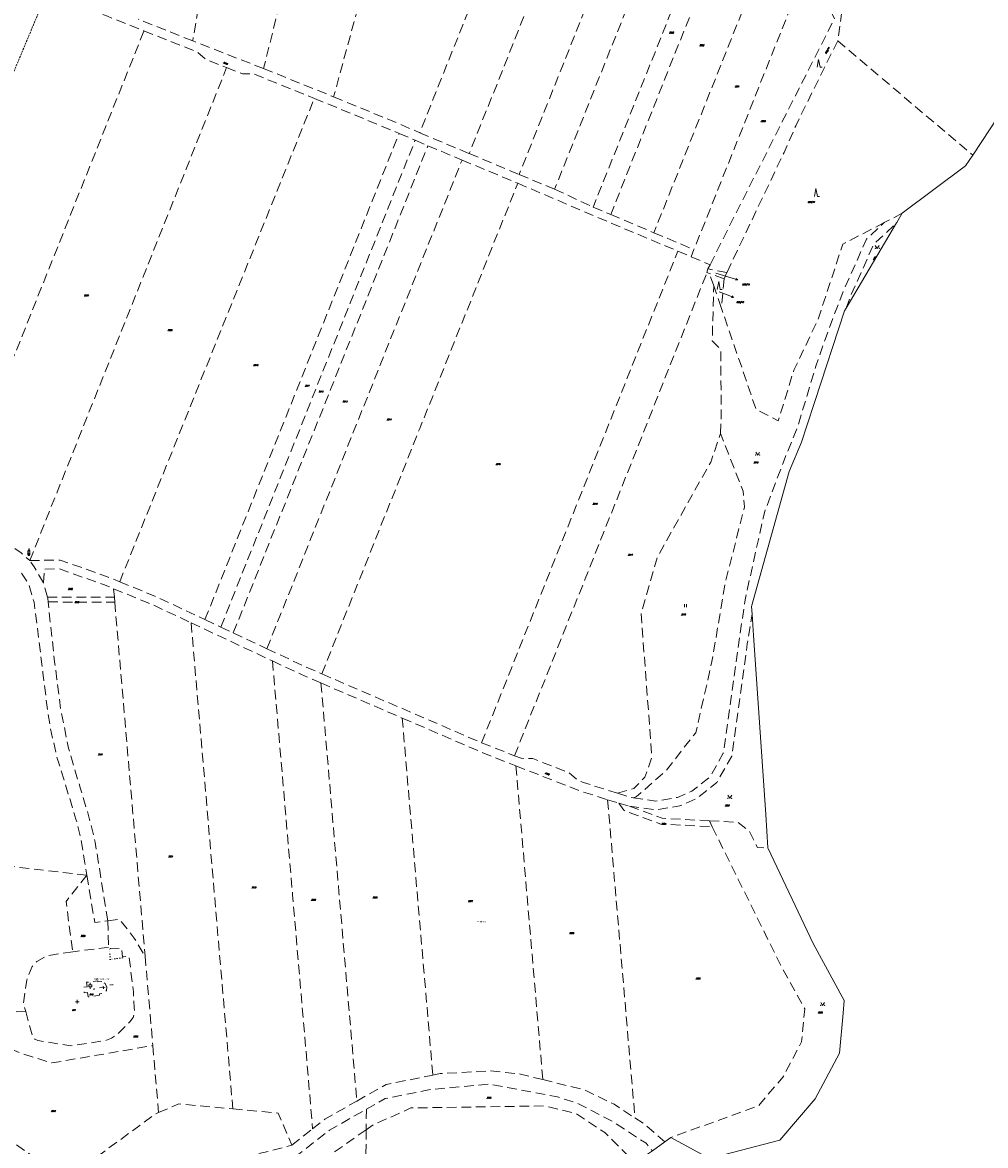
# Model space of a CAD drawing. Header units: metres. Extents: x -626722 to -621116, y -1178216 to -1174550.
# Tile 66 of 86: x -622922 to -622424, y -1177268 to -1176688. Entities that reach past the tile are written whole.
import ezdxf
from ezdxf.enums import TextEntityAlignment as Align

# ---------------------------------------------------------------- set-up
doc = ezdxf.new("R2010")
doc.units = ezdxf.units.M
doc.header["$MEASUREMENT"] = 0
doc.linetypes.add('DASHEDX2', pattern=[1.5, 1, -0.5])
doc.linetypes.add('DOT', pattern=[0.25, 0, -0.25])
doc.layers.add('8_kat_KN_Elektřina', color=172, linetype='DASHEDX2')
doc.layers.add('8_kat_KN_Pomístní_názvy', color=210, linetype='Continuous')
for name, color, linetype, lineweight in [('8_kat_KN_Hranice katastrů', 200, 'FENCELINE1', 25), ('8_kat_KN_Hranice parcel', 200, 'DASHEDX2', 25), ('8_kat_KN_PČ popisy', 210, 'Continuous', 0), ('8_kat_KN_Slučkové čáry', 200, 'DOT', 25), ('8_kat_KN_Značky budov', 7, 'Continuous', 0), ('8_kat_KN_Značky kultur', 7, 'Continuous', 0), ('8_kat_KN_Čísla parcel', 200, 'Continuous', 25)]:
    doc.layers.add(name, color=color, linetype=linetype, lineweight=lineweight)
doc.styles.add('Style-cs_Working', font='cs_Working.shx')
doc.styles.add('Style-ITALICS', font='ITALICS.shx')
doc.linetypes.add('FENCELINE1', pattern='A,0.25,-0.1,[133,ltypeshp.shx,S=0.1,R=0,X=-0.1,Y=0],-0.1,1', length=1.45)

# ---------------------------------------------------------------- blocks, each defined once
blk = doc.blocks.new('4.02')
at = {"layer": '8_kat_KN_Značky budov', "color": 7, "linetype": 'Continuous', "lineweight": 13}
blk.add_circle((-0.01, 0), 0.175, dxfattribs=at)
blk = doc.blocks.new('1029_18')
at = {"layer": '8_kat_KN_PČ popisy', "color": 6, "linetype": 'Continuous', "lineweight": 0}
for p, q in [((0, 0), (2.78, -1.12)), ((2.78, -1.12), (1.67, -1.21)), ((2.78, -1.12), (2.04, -0.29))]:
    blk.add_line(p, q, dxfattribs=at)
blk = doc.blocks.new('1029_19')
at = {"layer": '8_kat_KN_PČ popisy', "color": 6, "linetype": 'Continuous', "lineweight": 0}
for p, q in [((0, 0), (2.87, -0.88)), ((2.87, -0.88), (1.77, -1.06)), ((2.87, -0.88), (2.06, -0.11))]:
    blk.add_line(p, q, dxfattribs=at)
blk = doc.blocks.new('3.08')
at = {"layer": '8_kat_KN_Značky kultur', "color": 7, "linetype": 'Continuous', "lineweight": 13}
for p, q in [((0, 4), (-0.75, 0)), ((0.75, 0), (0, 4)), ((0.75, 0), (1.75, 0))]:
    blk.add_line(p, q, dxfattribs=at)
blk = doc.blocks.new('3.15')
at = {"layer": '8_kat_KN_Značky kultur', "color": 7, "linetype": 'Continuous', "lineweight": 13}
for p, q in [((1, 1), (-1, 1)), ((0, 0), (0, 2))]:
    blk.add_line(p, q, dxfattribs=at)
blk = doc.blocks.new('3.14')
at = {"layer": '8_kat_KN_Značky kultur', "color": 7, "linetype": 'Continuous', "lineweight": 13, "flags": 128}
blk.add_lwpolyline([(-1, 1.5), (0, 0), (1, 1.5)], dxfattribs=at)
at = {"layer": '8_kat_KN_Značky kultur', "color": 7, "linetype": 'Continuous', "lineweight": 13}
for centre in [(-1, 0), (1, 0)]:
    blk.add_circle(centre, 0.1, dxfattribs=at)
blk = doc.blocks.new('3.06')
at = {"layer": '8_kat_KN_Značky kultur', "color": 7, "linetype": 'Continuous', "lineweight": 13}
for p, q in [((-0.51, 0), (-0.51, 1.5)), ((0.49, 0), (0.49, 1.5))]:
    blk.add_line(p, q, dxfattribs=at)
blk = doc.blocks.new('3.18')
at = {"layer": '8_kat_KN_Značky kultur', "color": 7, "linetype": 'Continuous', "lineweight": 13}
for p, q in [((-0.75, 2), (0.75, 2)), ((-0.75, 1), (-0.75, 2)), ((-0.75, 1), (0.75, 1)), ((0, 2), (0, 3)), ((0, 0), (0, 1)), ((0.75, 1), (0.75, 2))]:
    blk.add_line(p, q, dxfattribs=at)
blk = doc.blocks.new('4.09_1')
at = {"layer": '8_kat_KN_Značky budov', "color": 7, "linetype": 'Continuous', "lineweight": 13}
for p, q in [((2.97, 0.42), (0, 0)), ((1.88, 1.02), (2.08, -0.47))]:
    blk.add_line(p, q, dxfattribs=at)
blk = doc.blocks.new('4.11')
at = {"layer": '8_kat_KN_Značky budov', "lineweight": 13}
for p, q in [((-0.5, 2), (0.5, 2)), ((-0.5, 0), (-0.5, 2)), ((0, 2), (0, 3)), ((0.5, 0), (0.5, 2))]:
    blk.add_line(p, q, dxfattribs=at)
for radius in [0.5, 0.0303]:
    blk.add_circle((0, 0), radius, dxfattribs=at)

msp = doc.modelspace()

# ---------------------------------------------------------------- linework, layer by layer
at = {"layer": '8_kat_KN_Elektřina', "lineweight": 13}
msp.add_line((-622910.63, -1176674.59), (-622951.24, -1176771.85), dxfattribs=at)
at = {"layer": '8_kat_KN_Hranice katastrů', "lineweight": 13, "flags": 128}
msp.add_lwpolyline([(-625852.04, -1174626.53), (-626040.35, -1174699.9), (-626044.84, -1174701.65), (-626079.82, -1174732.74), (-626087.17, -1174724.59), (-626094.59, -1174716.36), (-626108.29, -1174725.86), (-626139.6, -1174663), (-626142.76, -1174651.47), (-626147.58, -1174633.84), (-626177.49, -1174657.65), (-626189.84, -1174646.23), (-626197.97, -1174638.7), (-626204.07, -1174633.06), (-626210.75, -1174626.88), (-626221.49, -1174616.94), (-626226.53, -1174612.28), (-626235.01, -1174604.43), (-626243.82, -1174596.28), (-626253.16, -1174587.64), (-626262.1, -1174579.36), (-626263.17, -1174578.37), (-626268.76, -1174573.2), (-626272.87, -1174569.4), (-626280.35, -1174562.48), (-626284.23, -1174558.89), (-626366.4, -1174553.29), (-626375.76, -1174552.65), (-626384.06, -1174552.09), (-626393.5, -1174551.44), (-626402.5, -1174550.83), (-626410.43, -1174550.29), (-626456.76, -1174672.2), (-626471.93, -1174695.74), (-626482.81, -1174713.06), (-626484.56, -1174715.84), (-626487.17, -1174720), (-626488.89, -1174723.62), (-626502.09, -1174751.47), (-626516.03, -1174780.89), (-626528.59, -1174807.4), (-626550.57, -1174812.23), (-626562.79, -1174814.91), (-626576.86, -1174818.14), (-626580.35, -1174818.94), (-626645.6, -1174953.22), (-626653.03, -1174970.15), (-626684.55, -1175037.86), (-626686, -1175040.97), (-626687.55, -1175044.3), (-626631.84, -1175118.59), (-626630.36, -1175120.56), (-626625.88, -1175124.38), (-626622.8, -1175127), (-626620, -1175129.38), (-626609.13, -1175138.65), (-626600.28, -1175161.93), (-626597.68, -1175186.91), (-626579.19, -1175203.5), (-626599.8, -1175222.22), (-626600.81, -1175225.76), (-626601.9, -1175229.61), (-626605.75, -1175243.12), (-626640.34, -1175364.6), (-626651.76, -1175404.73), (-626653.94, -1175412.37), (-626665.96, -1175418.01), (-626676.58, -1175422.98), (-626699.62, -1175445.56), (-626716.99, -1175471.64), (-626721.57, -1175478.51), (-626718.08, -1175490.63), (-626689.37, -1175590.24), (-626688.95, -1175591.71), (-626681.58, -1175617.3), (-626680.38, -1175637.27), (-626679.64, -1175649.67), (-626676.23, -1175706.44), (-626671.98, -1175777.17), (-626668.1, -1175841.75), (-626664.26, -1175877.5), (-626656.46, -1175949.97), (-626693.18, -1175993.2), (-626689.21, -1176029.64), (-626687.52, -1176031.68), (-626686.33, -1176033.12), (-626684.94, -1176034.8), (-626683.79, -1176036.18), (-626614, -1176120.42), (-626602.4, -1176130.73), (-626593.12, -1176137.86), (-626584.96, -1176144.14), (-626547.27, -1176144.38), (-626533.77, -1176144.46), (-626504.81, -1176143.65), (-626406.93, -1176152.31), (-626409.37, -1176159.67), (-626415.14, -1176177.06), (-626421.53, -1176196.31), (-626431.16, -1176225.32), (-626419.99, -1176232.13), (-626407.48, -1176241.56), (-626403.01, -1176244.94), (-626392.15, -1176253.13), (-626383.56, -1176259.6), (-626365.29, -1176273.38), (-626360.83, -1176275.9), (-626330.82, -1176292.85), (-626328.3, -1176294.69), (-626325.4, -1176296.82), (-626321.02, -1176300.02), (-626320.14, -1176301.38), (-626309.08, -1176318.54), (-626303.56, -1176327.1), (-626275.19, -1176343.14), (-626230.13, -1176368.62), (-626220.88, -1176362.84), (-626205.06, -1176368.5), (-626197.34, -1176371.41), (-626193.44, -1176372.88), (-626183.79, -1176376.53), (-626174.84, -1176382.62), (-626170.14, -1176387.02), (-626162.46, -1176394.2), (-626143.33, -1176415.21), (-626136.56, -1176422.64), (-626124.57, -1176443.84), (-626101.66, -1176469.79), (-626095.62, -1176476.63), (-626092.92, -1176473.71), (-626091.09, -1176475.08), (-626067.85, -1176492.43), (-626063.21, -1176495.9), (-626032.24, -1176523.03), (-626014.15, -1176529.78), (-626012.39, -1176529.73), (-625959.45, -1176528.25), (-625951.98, -1176531.09), (-625931.5, -1176538.9), (-625906.21, -1176553.11), (-625904.25, -1176554.21), (-625893.59, -1176557.55), (-625863.9, -1176576.76), (-625847.42, -1176579.14), (-625797.53, -1176586.33), (-625790.2, -1176587.39), (-625782.61, -1176588.48), (-625767.55, -1176590.66), (-625757.66, -1176592.09), (-625749.89, -1176593.21), (-625740.01, -1176594.64), (-625731.85, -1176595.81), (-625724.25, -1176596.91), (-625659.61, -1176606.23), (-625600.82, -1176614.71), (-625580.89, -1176617.58), (-625566.09, -1176619.72), (-625500.04, -1176629.25), (-625441.67, -1176637.67), (-625428.63, -1176639.55), (-625419.79, -1176635.78), (-625390.47, -1176623.27), (-625379.99, -1176631.32), (-625377.22, -1176633.45), (-625374.21, -1176639.52), (-625372.83, -1176641.65), (-625355.33, -1176677.54), (-625334.79, -1176715.1), (-625291.65, -1176758.17), (-625291.16, -1176758.66), (-625296.47, -1176769.25), (-625299.22, -1176774.94), (-625302.88, -1176782.5), (-625305.03, -1176793.68), (-625310.51, -1176822.23), (-625312.64, -1176833.29), (-625314.29, -1176841.87), (-625286.37, -1176852.42), (-625282.23, -1176853.99), (-625278.44, -1176855.42), (-625271.46, -1176858.07), (-625265.75, -1176860.23), (-625257.66, -1176863.28), (-625251.67, -1176865.54), (-625243.64, -1176868.58), (-625239.69, -1176870.07), (-625235.92, -1176871.5), (-625233, -1176872.61), (-625230.97, -1176873.37), (-625228.83, -1176874.18), (-625225.65, -1176875.39), (-625220.76, -1176877.24), (-625213.57, -1176879.95), (-625208.53, -1176881.86), (-625207.5, -1176882.25), (-625203.79, -1176882.99), (-625200.71, -1176883.61), (-625196.76, -1176884.4), (-625194.16, -1176884.91), (-625188.65, -1176886.01), (-625185.69, -1176886.6), (-625181.13, -1176887.52), (-625178.38, -1176888.07), (-625173.33, -1176889.07), (-625169.8, -1176889.78), (-625166.58, -1176890.42), (-625161.66, -1176891.41), (-625157.37, -1176892.26), (-625150.47, -1176893.64), (-625143.76, -1176894.98), (-625140.44, -1176895.65), (-625128.3, -1176894.51), (-625120.25, -1176893.76), (-625112.59, -1176893.04), (-625102.63, -1176892.11), (-625090.44, -1176890.97), (-625063.86, -1176897.07), (-625035.95, -1176903.47), (-625022.31, -1176906.6), (-625009.45, -1176909.55), (-624998.78, -1176912), (-624995.3, -1176912.8), (-625007.88, -1176967.15), (-625008.17, -1176968.39), (-625009.14, -1176972.57), (-624986.76, -1176980.28), (-624913.21, -1176997.19), (-624884.87, -1176999.81), (-624883.16, -1177024.84), (-624861.48, -1177028.76), (-624846.56, -1177030.78), (-624834.36, -1177032.44), (-624809.84, -1177029.18), (-624805.18, -1177026.79), (-624782.47, -1177015.11), (-624767.57, -1177010.58), (-624734.91, -1177007.55), (-624731.97, -1177006.52), (-624717.58, -1177001.48), (-624709.41, -1176998.62), (-624707.93, -1176998.1), (-624705.65, -1177001.63), (-624697.38, -1177014.35), (-624692.91, -1177021.23), (-624654.81, -1177110.04), (-624637.1, -1177114.08), (-624623.6, -1177117.16), (-624609.33, -1177120.42), (-624593.82, -1177123.95), (-624579.56, -1177127.21), (-624568.19, -1177129.8), (-624562.55, -1177131.09), (-624558.15, -1177132.09), (-624531.5, -1177138.17), (-624463.75, -1177155.33), (-624456.48, -1177157.17), (-624450.44, -1177158.7), (-624438.33, -1177161.77), (-624430.47, -1177163.76), (-624417.85, -1177166.96), (-624365.74, -1177180.16), (-624315.56, -1177192.88), (-624293.21, -1177198.54), (-624291.46, -1177198.98), (-624269.71, -1177204.49), (-624219.52, -1177217.21), (-624177.44, -1177227.71), (-624170.59, -1177229.04), (-624164.77, -1177230.17), (-624163.84, -1177230.35), (-624137.63, -1177236.06), (-624135.98, -1177236.43), (-624134.62, -1177236.74), (-624128.76, -1177238.06), (-624126.05, -1177238.67), (-624075.58, -1177277.81), (-624010.92, -1177327.96), (-623980.59, -1177351.48), (-623963.9, -1177364.42), (-623961.95, -1177365.93), (-623960.02, -1177367.43), (-623958.36, -1177368.72), (-623957.21, -1177370.73), (-623956.24, -1177372.43), (-623953.07, -1177377.97), (-623944.01, -1177379.83), (-623941.71, -1177380.3), (-623930.34, -1177382.63), (-623795.45, -1177410.26), (-623737.18, -1177422.2), (-623726.41, -1177424.41), (-623719.17, -1177425.89), (-623704.71, -1177428.85), (-623697.74, -1177430.28), (-623691.6, -1177431.54), (-623685.53, -1177432.78), (-623679.04, -1177434.11), (-623672.5, -1177435.45), (-623665.66, -1177436.85), (-623659.17, -1177438.18), (-623646.49, -1177440.78), (-623640.87, -1177441.93), (-623625.74, -1177445.03), (-623626.14, -1177447.49), (-623626.46, -1177449.46), (-623626.86, -1177451.92), (-623622.56, -1177452.81), (-623615.96, -1177454.18), (-623608.24, -1177455.78), (-623597.23, -1177458.06), (-623571.65, -1177463.35), (-623563.33, -1177465.08), (-623553.82, -1177467.05), (-623537.12, -1177470.5), (-623519.98, -1177474.05), (-623513.98, -1177475.3), (-623460.27, -1177486.42), (-623461.13, -1177491.34), (-623461.71, -1177494.67), (-623465.49, -1177516.45), (-623482.16, -1177612.45), (-623502.72, -1177730.81), (-623503.88, -1177737.5), (-623504.31, -1177740.18), (-623504.62, -1177742.13), (-623505.08, -1177745.05), (-623502.72, -1177745.5), (-623480.65, -1177750.11), (-623468.69, -1177752.61), (-623434.69, -1177759.71), (-623431.3, -1177760.42), (-623411.88, -1177764.48), (-623403.24, -1177766.28), (-623401.25, -1177766.7), (-623399.85, -1177766.95), (-623395.04, -1177767.79), (-623375.45, -1177771.24), (-623371.57, -1177787.88), (-623369.81, -1177795.42), (-623345.41, -1177899.96), (-623331.38, -1177960.09), (-623330.3, -1177964.72), (-623330.16, -1177965.32), (-623330.71, -1177967.86), (-623332.08, -1177974.23), (-623332.26, -1177975.07), (-623332.78, -1177977.46), (-623328.58, -1177978.24), (-623313.3, -1177981.08), (-623287.47, -1177990.63), (-623264.45, -1178002.83), (-623261.29, -1178004.34), (-623253.54, -1178008.05), (-623242.61, -1178013.28), (-623237.92, -1178015.52), (-623150.45, -1178060.72), (-623147.34, -1178062.33), (-623102, -1178085.75), (-622964.39, -1178156.68), (-622922.17, -1178178.6), (-622878.91, -1178194.83), (-622877.34, -1178195.42), (-622828.97, -1178211.5), (-622812.21, -1178214.98), (-622808.58, -1178215.73), (-622807.82, -1178215.61), (-622800.1, -1178214.37), (-622795.23, -1178213.6), (-622785.8, -1178212.09), (-622780.44, -1178209.44), (-622760.13, -1178199.4), (-622723.64, -1178181.35), (-622714.31, -1178176.74), (-622708.27, -1178172.83), (-622705.71, -1178171.18), (-622702.81, -1178169.3), (-622702.1, -1178168.84), (-622677.92, -1178156.68), (-622670.5, -1178153.51), (-622651.49, -1178145.38), (-622643.54, -1178141.98), (-622605.79, -1178132), (-622576.29, -1178124.2), (-622492.96, -1178103.84), (-622482.49, -1178101.28), (-622477.67, -1178100.1), (-622469.7, -1178098.15), (-622457.02, -1178095.06), (-622449.88, -1178093.31), (-622443.45, -1178091.74), (-622433.61, -1178089.33), (-622431.06, -1178088.71), (-622423.14, -1178086.72), (-622412.11, -1178083.94), (-622405.93, -1178082.38), (-622400.06, -1178080.91), (-622395.05, -1178079.64), (-622391.18, -1178078.67), (-622356.2, -1178069.86), (-622351.1, -1178068.58), (-622340.21, -1178065.84), (-622334.46, -1178064.39), (-622329.5, -1178063.14), (-622318.7, -1178060.42), (-622308.12, -1178057.76), (-622297.43, -1178055.06), (-622287.34, -1178052.52), (-622279.56, -1178050.56), (-622235.46, -1178039.46), (-622232.64, -1178038.76), (-622199.97, -1178030.63), (-622087.18, -1178002.56), (-622085.85, -1178002.23), (-622081.88, -1178001.34), (-622080.97, -1177998.22), (-622078.95, -1177991.33), (-622078.18, -1177988.69), (-622074.87, -1177975.28), (-622073.81, -1177970.98), (-622059.95, -1177914.89), (-622055.85, -1177875.6), (-622054.42, -1177858.33), (-622038.55, -1177798.48), (-622036.99, -1177789.81), (-622068.8, -1177779.38), (-622087.72, -1177773.17), (-622109.7, -1177760.45), (-622118.17, -1177755.55), (-622120.26, -1177752.94), (-622152.52, -1177712.6), (-622181.7, -1177693.4), (-622264.99, -1177665.15), (-622291.95, -1177659), (-622360.46, -1177643.93), (-622367.2, -1177642.45), (-622378.61, -1177636.84), (-622423.28, -1177605.81), (-622461.58, -1177568.64), (-622484.26, -1177552.66), (-622597.41, -1177527.71), (-622635.3, -1177509), (-622658.05, -1177502.91), (-622725.11, -1177494.82), (-622731.43, -1177491.33), (-622738.6, -1177487.37), (-622741.35, -1177485.85), (-622747.51, -1177487.23), (-622781.03, -1177494.72), (-622781.56, -1177493.2), (-622782.07, -1177491.71), (-622783.44, -1177487.73), (-622784.4, -1177484.95), (-622786.68, -1177477.63), (-622768.07, -1177471.87), (-622726.08, -1177458.86), (-622708.4, -1177453.39), (-622702.77, -1177451.64), (-622684.6, -1177446.02), (-622568.57, -1177410.08), (-622555.54, -1177406.23), (-622562.78, -1177372.51), (-622566.79, -1177361.45), (-622570.17, -1177352.12), (-622575.79, -1177336.61), (-622578.15, -1177330.14), (-622579.7, -1177325.87), (-622592.9, -1177289.64), (-622595.15, -1177283.48), (-622599.08, -1177272.69), (-622598.15, -1177272.02), (-622596.62, -1177270.91), (-622590.17, -1177266.25), (-622587.06, -1177264.01), (-622567.07, -1177274.84), (-622530.66, -1177265.46), (-622512.42, -1177244.02), (-622499.95, -1177220.44), (-622498.04, -1177199.81), (-622497.43, -1177193.25), (-622513.53, -1177163.74), (-622536.86, -1177114.27), (-622538.02, -1177097.04), (-622544.27, -1177004.46), (-622545.01, -1176993.53), (-622545.28, -1176989.54), (-622525.81, -1176919.76), (-622519.47, -1176904.57), (-622516.52, -1176895.56), (-622512.57, -1176883.51), (-622497.26, -1176836.75), (-622496.44, -1176835.36), (-622470.35, -1176791.24), (-622470.21, -1176791), (-622467.4, -1176786.25), (-622434.65, -1176761.78), (-622430.98, -1176756.2), (-622417.74, -1176736.1), (-622397.39, -1176663.53), (-622375.31, -1176618.82), (-622351.21, -1176606.81), (-622331.55, -1176584.66), (-622297.25, -1176515.77), (-622247.39, -1176461.84), (-622221.21, -1176441.78), (-622198.71, -1176431.48), (-622182.15, -1176419.39), (-622160.36, -1176419.51), (-622158.27, -1176422.4), (-622156.31, -1176425.09), (-622155.37, -1176426.4), (-622146.92, -1176438.05), (-622136.86, -1176442.9), (-622125.45, -1176444.04), (-622118.72, -1176444.71), (-622111.76, -1176445.4), (-622111.04, -1176445.47), (-622097.72, -1176446.8), (-622062.24, -1176442.63), (-622025.22, -1176458.05), (-622020.19, -1176461.21), (-622012.4, -1176466.11), (-622001.09, -1176475.06), (-621971.85, -1176491.46), (-621963.89, -1176495.93), (-621961.96, -1176497.01), (-621962.13, -1176493.44), (-621962.85, -1176477.76), (-621969.83, -1176473.02), (-621972.32, -1176471.33), (-621972.38, -1176471.28), (-621977.22, -1176468), (-621984.53, -1176463.03), (-621989.76, -1176459.47), (-622003.38, -1176443.22), (-622023.55, -1176435.19), (-622030.74, -1176432.32), (-622048.78, -1176426.57), (-622102.82, -1176409.35), (-622132.66, -1176383.61), (-622141.78, -1176379.09), (-622162.3, -1176368.94), (-622182.81, -1176358.78), (-622203.33, -1176348.62), (-622215.84, -1176342.43), (-622217.61, -1176341.55), (-622237.69, -1176347.6), (-622252.54, -1176347.82), (-622264.51, -1176347.99), (-622271.49, -1176348.1), (-622278.66, -1176348.2), (-622303.55, -1176348.57), (-622307.74, -1176348.24), (-622313.05, -1176347.82), (-622509.65, -1176332.31), (-622522.44, -1176331.3), (-622523.47, -1176328.33), (-622525.73, -1176321.86), (-622526.91, -1176318.45), (-622529.58, -1176310.79), (-622538.84, -1176284.24), (-622573.66, -1176272.8), (-622575.07, -1176272.35), (-622602.72, -1176263.46), (-622652.9, -1176250.88), (-622661.13, -1176248.81), (-622667.67, -1176247.17), (-622668.41, -1176247.08), (-622670.8, -1176246.78), (-622673.67, -1176246.42), (-622674.5, -1176246.32), (-622692.64, -1176244.07), (-622696.28, -1176243.62), (-622700.57, -1176243.09), (-622707.85, -1176242.18), (-622716.13, -1176241.16), (-622723.9, -1176240.2), (-622731.95, -1176239.2), (-622732.34, -1176239.15), (-622739.58, -1176238.25), (-622746.64, -1176237.37), (-622749.55, -1176237.01), (-622733.65, -1176154.44), (-622700.54, -1175982.48), (-622700.36, -1175981.54), (-622699.67, -1175977.97), (-622698.92, -1175974.04), (-622698.34, -1175971.01), (-622687.88, -1175916.7), (-622660.91, -1175766.94), (-622654.83, -1175733.2), (-622640.45, -1175684.53), (-622638.82, -1175679.04), (-622638.47, -1175677.86), (-622636.01, -1175669.51), (-622640.99, -1175669.14), (-622659.28, -1175667.79), (-622679.29, -1175649.45), (-622710.67, -1175613.63), (-622736.93, -1175603.53), (-622780.89, -1175586.63), (-622817.66, -1175573.34), (-622850.41, -1175560.14), (-622858.52, -1175556.87), (-622865.8, -1175554.67), (-622894.55, -1175546.01), (-622923.33, -1175540.13), (-622924.99, -1175540.08), (-622938.18, -1175539.71), (-622986.92, -1175538.35), (-622996.3, -1175545.8), (-623004.02, -1175547.35), (-623009.54, -1175543.61), (-623024.77, -1175537.84), (-623039.52, -1175532.26), (-623088.53, -1175522.77), (-623098.46, -1175520.85), (-623183.64, -1175504.36), (-623188.06, -1175503.5), (-623213.91, -1175498.5), (-623314.42, -1175479.04), (-623334.39, -1175475.17), (-623358.28, -1175470.55), (-623367.67, -1175468.73), (-623403.57, -1175461.78), (-623407.64, -1175460.99), (-623451.72, -1175452.45), (-623471.52, -1175448.62), (-623476.63, -1175447.63), (-623503.08, -1175442.51), (-623545.94, -1175434.21), (-623571.62, -1175429.24), (-623574.73, -1175428.64), (-623582.71, -1175427.09), (-623584.32, -1175426.78), (-623593.92, -1175424.92), (-623598.69, -1175424), (-623621.54, -1175416.62), (-623641.26, -1175410.25), (-623645.3, -1175407.72), (-623651.85, -1175403.62), (-623661.11, -1175401.57), (-623677.99, -1175395.49), (-623716.17, -1175381.75), (-623821.31, -1175343.9), (-623822.78, -1175343.37), (-623826.37, -1175352.23), (-623838.09, -1175381.12), (-623839.41, -1175384.36), (-623842.48, -1175391.94), (-623844.76, -1175397.56), (-623848.71, -1175395.95), (-623853.6, -1175393.95), (-623864.51, -1175389.49), (-623877.04, -1175384.37), (-623899.48, -1175375.2), (-623913.17, -1175369.61), (-623921.39, -1175366.25), (-623931.98, -1175361.92), (-623943.52, -1175357.2), (-623947.18, -1175355.71), (-623952.99, -1175353.34), (-623965.84, -1175349.08), (-623972.42, -1175346.9), (-623984.43, -1175342.92), (-623992.28, -1175340.32), (-624017.35, -1175332.01), (-624032.51, -1175326.98), (-624046.92, -1175322.21), (-624061.99, -1175317.21), (-624073.47, -1175313.41), (-624076.66, -1175312.35), (-624087.61, -1175308.71), (-624091.33, -1175307.48), (-624101.34, -1175304.17), (-624106.82, -1175302.35), (-624113.5, -1175301.17), (-624118.24, -1175300.33), (-624129.53, -1175298.33), (-624133.89, -1175297.56), (-624151.02, -1175294.53), (-624151.52, -1175294.44), (-624172.03, -1175290.81), (-624186.19, -1175288.3), (-624187.09, -1175288), (-624194.53, -1175285.47), (-624198.59, -1175284.09), (-624205.73, -1175281.67), (-624212.31, -1175279.43), (-624227.17, -1175274.38), (-624238.4, -1175270.57), (-624259.44, -1175263.43), (-624275.87, -1175257.85), (-624299.08, -1175249.97), (-624301.46, -1175249.16), (-624313.52, -1175245.81), (-624342.41, -1175237.79), (-624359.84, -1175232.95), (-624361.68, -1175232.44), (-624394.55, -1175223.32), (-624398.65, -1175222.18), (-624421.01, -1175215.97), (-624483.58, -1175191.07), (-624513.75, -1175179.07), (-624530.67, -1175171), (-624538.61, -1175167.21), (-624555.74, -1175162.8), (-624591.3, -1175152.22), (-624616.6, -1175146.76), (-624669.36, -1175122.42), (-624675.53, -1175119.79), (-624681, -1175117.47), (-624701.37, -1175108.8), (-624727.01, -1175103.3), (-624746.71, -1175099.08), (-624769.57, -1175100.35), (-624771.98, -1175100.01), (-624795.35, -1175096.73), (-624805.39, -1175095.32), (-624823.86, -1175088.76), (-624829.6, -1175083.81), (-624841.52, -1175073.52), (-624857.12, -1175057.81), (-624863.3, -1175051.59), (-624869.83, -1175045.01), (-624876.29, -1175040.67), (-624892.64, -1175029.67), (-624937.61, -1174997.86), (-624939.04, -1175000.11), (-624941.81, -1175004.46), (-624944.6, -1175008.85), (-624963.63, -1175006.96), (-625019.59, -1175001.41), (-625073.91, -1174996.02), (-625074.39, -1174997.67), (-625096.23, -1175073.28), (-625183.77, -1175056.93), (-625265.34, -1175036.6), (-625288.39, -1175030.85), (-625293.16, -1175029.66), (-625299.12, -1175028.18), (-625337.06, -1175018.72), (-625388.84, -1175005.82), (-625464.8, -1174986.89), (-625495.36, -1174979.27), (-625512.53, -1174974.99), (-625543.08, -1174967.38), (-625574.39, -1174959.57), (-625576.76, -1174958.98), (-625579.4, -1174958.32), (-625579.67, -1174958.25), (-625587.62, -1174953.77), (-625615.29, -1174938.17), (-625639.27, -1174924.66), (-625651.18, -1174917.94), (-625659.41, -1174913.3), (-625667.61, -1174908.68), (-625687.09, -1174897.7), (-625697.09, -1174892.07), (-625701.5, -1174889.58), (-625704.92, -1174885.17), (-625711.81, -1174876.29), (-625717.7, -1174868.69), (-625719.42, -1174866.48), (-625721.06, -1174864.36), (-625724.39, -1174860.06), (-625726.69, -1174857.09), (-625729.25, -1174853.8), (-625730.41, -1174852.3), (-625731.76, -1174848.68), (-625734.18, -1174842.18), (-625737.88, -1174832.26), (-625738.58, -1174830.37), (-625740.44, -1174825.37), (-625742.03, -1174821.11), (-625747.34, -1174806.85), (-625757.52, -1174779.52), (-625765.58, -1174757.89), (-625771.8, -1174741.18), (-625780.24, -1174729.34), (-625789.62, -1174716.2), (-625798.16, -1174704.22), (-625803.67, -1174696.5), (-625809.22, -1174688.71), (-625810.19, -1174687.35), (-625811.75, -1174685.5), (-625813.79, -1174683.1), (-625814.16, -1174682.55), (-625828.4, -1174661.5), (-625830.3, -1174658.68), (-625833.25, -1174654.32), (-625833.44, -1174654.04), (-625841.42, -1174642.24), (-625842.46, -1174640.7), (-625852.04, -1174626.53)], close=True, dxfattribs=at)
at = {"layer": '8_kat_KN_Hranice parcel', "lineweight": 13, "ltscale": 5}
for p, q in [((-622644.41, -1176563.18), (-622716.88, -1176744.65)), ((-622618.51, -1176573.21), (-622691.29, -1176755.44)), ((-622592.37, -1176583.2), (-622665.47, -1176766.21)), ((-622766.01, -1176583.93), (-622797.61, -1176711.47)), ((-622573.86, -1176590.25), (-622647.14, -1176773.84)), ((-622727.11, -1176600.33), (-622761.39, -1176726.11)), ((-622553.35, -1176598.14), (-622627.22, -1176783.1)), ((-622544.12, -1176601.53), (-622618.15, -1176786.91)), ((-622525.1, -1176619.25), (-622595.82, -1176796.31)), ((-622516.54, -1176658.38), (-622575.11, -1176805.02)), ((-622834.24, -1176697.2), (-622862.3, -1176685.98)), ((-622797.61, -1176711.47), (-622834.24, -1176697.2)), ((-622500.81, -1176697.18), (-622430.98, -1176756.2)), ((-622797.61, -1176711.47), (-622761.39, -1176726.11)), ((-622771.36, -1176726.89), (-622727.51, -1176744.98)), ((-622727.51, -1176744.98), (-622719.24, -1176748.53)), ((-622716.88, -1176744.65), (-622691.29, -1176755.44)), ((-622719.24, -1176748.53), (-622712.66, -1176751.36)), ((-622712.66, -1176751.36), (-622695, -1176758.77)), ((-622691.29, -1176755.44), (-622665.47, -1176766.21)), ((-622695, -1176758.77), (-622666.23, -1176770.77)), ((-622665.47, -1176766.21), (-622647.14, -1176773.84)), ((-622647.14, -1176773.84), (-622627.22, -1176783.1)), ((-622627.22, -1176783.1), (-622618.15, -1176786.91)), ((-622618.15, -1176786.91), (-622595.82, -1176796.31)), ((-622467.4, -1176786.25), (-622476.71, -1176791.09)), ((-622595.82, -1176796.31), (-622575.11, -1176805.02)), ((-622583.42, -1176805.86), (-622576.59, -1176808.74)), ((-622575.11, -1176805.02), (-622576.59, -1176808.74)), ((-622576.59, -1176808.74), (-622566.81, -1176812.85)), ((-622568.4, -1176816.95), (-622567.89, -1176814.99)), ((-622567.89, -1176814.99), (-622566.81, -1176812.85)), ((-622558.12, -1176816.97), (-622567.89, -1176814.99)), ((-622567.05, -1176817.45), (-622568.4, -1176816.95)), ((-622564.86, -1176823.83), (-622567.05, -1176817.45)), ((-622559.49, -1176820.25), (-622567.05, -1176817.45)), ((-622559.49, -1176820.25), (-622561.03, -1176835)), ((-622558.12, -1176816.97), (-622559.49, -1176820.25)), ((-622561.03, -1176835), (-622564.86, -1176823.83)), ((-622909.36, -1176984.71), (-622911.44, -1176977.37)), ((-622875.13, -1176980.33), (-622874.75, -1176984.74)), ((-622909.36, -1176984.71), (-622874.75, -1176984.74)), ((-622908.96, -1176987.21), (-622874.54, -1176987.24)), ((-622874.75, -1176984.74), (-622874.54, -1176987.24)), ((-622874.54, -1176987.24), (-622858.83, -1177170.31)), ((-622835.07, -1176997.95), (-622792.99, -1177017.69)), ((-622827.91, -1176996.34), (-622819.74, -1177000.17)), ((-622819.74, -1177000.17), (-622813.25, -1177003.22)), ((-622813.25, -1177003.22), (-622795.89, -1177011.36)), ((-622767.51, -1177024.35), (-622684.91, -1177059.99)), ((-622767.92, -1177029.08), (-622725.95, -1177047.19)), ((-622725.95, -1177047.19), (-622710.1, -1177231.77)), ((-622684.91, -1177059.99), (-622667.88, -1177066.66)), ((-622667.17, -1177071.91), (-622653.24, -1177234.12)), ((-622614.68, -1177086.09), (-622606.52, -1177088.51)), ((-622619.74, -1177089.42), (-622613.94, -1177091.26)), ((-622619.74, -1177089.42), (-622605.62, -1177253.92)), ((-622613.94, -1177091.26), (-622608.48, -1177092.78)), ((-622567.16, -1177100.31), (-622565.64, -1177103.39)), ((-622878.16, -1177151.99), (-622877.78, -1177165.86)), ((-622858.83, -1177170.31), (-622854.86, -1177216.52)), ((-622854.86, -1177216.52), (-622851.89, -1177251.16)), ((-622744.46, -1177249.38), (-622744.56, -1177260.03)), ((-622782.98, -1177267.94), (-622772.24, -1177259.45)), ((-622744.56, -1177260.03), (-622745.22, -1177332.88))]:
    msp.add_line(p, q, dxfattribs=at)
at = {"layer": '8_kat_KN_Hranice parcel', "lineweight": 13, "ltscale": 5, "flags": 128}
for points in [[(-622800.23, -1176495.75), (-622817.23, -1176596.48), (-622834.24, -1176697.2)], [(-622487.43, -1176555.77), (-622496.73, -1176559.5), (-622506.18, -1176569.63), (-622513.26, -1176586.32), (-622518.84, -1176610.16), (-622514.76, -1176650.29), (-622512.19, -1176658.44), (-622500.81, -1176677.51), (-622498.88, -1176683.27), (-622500.81, -1176697.18)], [(-622566.81, -1176812.85), (-622531.75, -1176743.42), (-622502.39, -1176685.54), (-622516.54, -1176658.38)], [(-622936.1, -1176660.61), (-622878.31, -1176684.42), (-622859.43, -1176691.97)], [(-622961.53, -1176947.59), (-622910.48, -1176819.78), (-622859.43, -1176691.97)], [(-622859.43, -1176691.97), (-622831.73, -1176703.03), (-622827.17, -1176706.93), (-622816.7, -1176710.98)], [(-622500.81, -1176697.18), (-622522.49, -1176741.08), (-622528.5, -1176754.79), (-622558.12, -1176816.97)], [(-622918.47, -1176965.79), (-622867.59, -1176838.39), (-622816.7, -1176710.98)], [(-622816.7, -1176710.98), (-622808.51, -1176714.14), (-622802.52, -1176714.37), (-622771.36, -1176726.89)], [(-622871.99, -1176976.76), (-622821.68, -1176851.83), (-622771.36, -1176726.89)], [(-622761.39, -1176726.11), (-622731.93, -1176738.19), (-622716.88, -1176744.65)], [(-622827.91, -1176996.34), (-622777.71, -1176870.66), (-622727.51, -1176744.98)], [(-622819.74, -1177000.17), (-622769.49, -1176874.35), (-622719.24, -1176748.53)], [(-622813.25, -1177003.22), (-622762.95, -1176877.29), (-622712.66, -1176751.36)], [(-622795.89, -1177011.36), (-622745.45, -1176885.07), (-622695, -1176758.77)], [(-622767.51, -1177024.35), (-622716.87, -1176897.56), (-622666.23, -1176770.77)], [(-622666.23, -1176770.77), (-622619.64, -1176790.63), (-622583.42, -1176805.86)], [(-622606.52, -1177088.51), (-622594.84, -1177090.12), (-622583.65, -1177088.25), (-622576.15, -1177085), (-622566.8, -1177077.58), (-622559.93, -1177065.41), (-622548.72, -1176986.04), (-622538.51, -1176940.35), (-622528, -1176912.6), (-622521.39, -1176896.2), (-622512.06, -1176865.23), (-622507.36, -1176851.45), (-622497.93, -1176826.61), (-622485.92, -1176799.64), (-622476.71, -1176791.09)], [(-622476.71, -1176791.09), (-622498.12, -1176802.22), (-622511.1, -1176841.52), (-622523.48, -1176867.43), (-622531.54, -1176893.58), (-622542.98, -1176887.71), (-622561.03, -1176835)], [(-622496.44, -1176835.36), (-622493.77, -1176828.33), (-622482.18, -1176802.31), (-622470.35, -1176791.24)], [(-622684.91, -1177059.99), (-622634.16, -1176932.93), (-622583.42, -1176805.86)], [(-622667.88, -1177066.66), (-622618.03, -1176941.85), (-622568.4, -1176816.95)], [(-622561.34, -1176900.18), (-622560.99, -1176888.29), (-622561.29, -1176856.55), (-622565.69, -1176852.26), (-622564.86, -1176823.83)], [(-622614.68, -1177086.09), (-622606.27, -1177083.69), (-622600.54, -1177077.8), (-622596.83, -1177067.37), (-622602.47, -1176993.14), (-622594, -1176963.91), (-622566.47, -1176914.87), (-622561.34, -1176900.18)], [(-622606.52, -1177088.51), (-622605.02, -1177088), (-622589.65, -1177074.51), (-622574.18, -1177054.77), (-622565.79, -1177017.98), (-622559.19, -1176978.43), (-622549.02, -1176938.05), (-622549.75, -1176929.85), (-622561.34, -1176900.18)], [(-622961.53, -1176947.59), (-622952.21, -1176950.57), (-622936.87, -1176954.5), (-622930.59, -1176956.77), (-622922.89, -1176961.87), (-622918.47, -1176965.79)], [(-622918.47, -1176965.79), (-622902.73, -1176965.53), (-622878.75, -1176973.98), (-622871.99, -1176976.76)], [(-622911.44, -1176977.37), (-622916.17, -1176969.02), (-622918.47, -1176965.79)], [(-622922.81, -1176972.36), (-622919.09, -1176977.72), (-622916.25, -1176987.26), (-622911.64, -1177023.72), (-622909.46, -1177041.64), (-622907.9, -1177051.98), (-622904.62, -1177066.63), (-622894.59, -1177099.39), (-622892.13, -1177109.13), (-622890.02, -1177122.13), (-622888.96, -1177128.45)], [(-622911.44, -1176977.37), (-622910.95, -1176970.18), (-622903.46, -1176970.04), (-622880.35, -1176978.19), (-622875.13, -1176980.33)], [(-622871.99, -1176976.76), (-622853.11, -1176984.51), (-622827.91, -1176996.34)], [(-622875.13, -1176980.33), (-622854.93, -1176988.63), (-622835.07, -1176997.95)], [(-622908.96, -1176987.21), (-622909.14, -1176985.49), (-622909.36, -1176984.71)], [(-622878.16, -1177151.99), (-622884.66, -1177111.43), (-622887.87, -1177098.29), (-622892.25, -1177083.72), (-622898.44, -1177062.8), (-622902.56, -1177042.29), (-622904.4, -1177027.35), (-622905.68, -1177018.22), (-622908.96, -1176987.21)], [(-622608.48, -1177092.78), (-622594.78, -1177094.67), (-622582.36, -1177092.6), (-622573.82, -1177088.89), (-622563.31, -1177080.56), (-622555.59, -1177066.88), (-622547.53, -1177008.85), (-622545.01, -1176993.53)], [(-622835.07, -1176997.95), (-622824.28, -1177123.59), (-622813.5, -1177249.22)], [(-622795.89, -1177011.36), (-622776.17, -1177020.61), (-622767.51, -1177024.35)], [(-622792.99, -1177017.69), (-622778.02, -1177024.72), (-622767.92, -1177029.08)], [(-622792.99, -1177017.69), (-622782.61, -1177138.57), (-622772.24, -1177259.45)], [(-622767.92, -1177029.08), (-622758.65, -1177137.12), (-622749.38, -1177245.17)], [(-622725.95, -1177047.19), (-622685.43, -1177064.67), (-622667.17, -1177071.91)], [(-622667.88, -1177066.66), (-622664.41, -1177068.01), (-622658.42, -1177068.19), (-622639.76, -1177075.4), (-622635.24, -1177079.35), (-622632.28, -1177080.5), (-622614.68, -1177086.09)], [(-622667.17, -1177071.91), (-622633.85, -1177084.94), (-622619.74, -1177089.42)], [(-622613.94, -1177091.26), (-622611.44, -1177094.89), (-622592.19, -1177101.99), (-622565.64, -1177103.39)], [(-622608.48, -1177092.78), (-622591.58, -1177099.02), (-622567.16, -1177100.31)], [(-622567.16, -1177100.31), (-622552.4, -1177101.09), (-622546.66, -1177105.45), (-622542.32, -1177114.1), (-622536.86, -1177114.27)], [(-622565.64, -1177103.39), (-622531.09, -1177173.32), (-622517.87, -1177197.55), (-622519.5, -1177214.62), (-622529.07, -1177232.73), (-622541.79, -1177247.67), (-622587.06, -1177264.01)], [(-622888.96, -1177128.45), (-622942.06, -1177122.27), (-622939.65, -1177163.51), (-622993.27, -1177179.18)], [(-622888.96, -1177128.45), (-622899.7, -1177141.95), (-622896.29, -1177168.02)], [(-622888.96, -1177128.45), (-622884.88, -1177152.86), (-622878.16, -1177151.99)], [(-622878.16, -1177151.99), (-622872.08, -1177151.21), (-622864.42, -1177161), (-622858.83, -1177170.31)], [(-622896.29, -1177168.02), (-622909.78, -1177170.06), (-622914.85, -1177173.07), (-622917.29, -1177175.59), (-622920.07, -1177182.72), (-622921.7, -1177194.32), (-622921.58, -1177195.32), (-622920.59, -1177198.86)], [(-622920.59, -1177198.86), (-622916.93, -1177212.01), (-622915.93, -1177213.26), (-622914.26, -1177213.92), (-622897.25, -1177216.61), (-622885.63, -1177214.95), (-622878.74, -1177213.71), (-622876.29, -1177212.69), (-622873.51, -1177210.94), (-622866.66, -1177204.24), (-622865.07, -1177201.98), (-622864.56, -1177200.52), (-622864.19, -1177198.87), (-622864.57, -1177196.83), (-622864.89, -1177188.78), (-622867.2, -1177170.19), (-622870.59, -1177170.59), (-622870.99, -1177166.16), (-622876.72, -1177166.57), (-622876.88, -1177165.76), (-622877.78, -1177165.86)], [(-622877.78, -1177165.86), (-622879.97, -1177166.05), (-622893.74, -1177167.63), (-622896.29, -1177168.02)], [(-623057, -1177181.56), (-623036.43, -1177183.97), (-623028.85, -1177184.58), (-623018.29, -1177191.5), (-623011.5, -1177204.1), (-622999.64, -1177234.73), (-622994.42, -1177249.31), (-622984.21, -1177260.51), (-622969.99, -1177270.93), (-622940.31, -1177293.66), (-622930.74, -1177301.71), (-622903.63, -1177309.2), (-622893.41, -1177311.36), (-622882.58, -1177309.51), (-622870.97, -1177293.95), (-622843.86, -1177280.68), (-622795.15, -1177271.3), (-622782.98, -1177267.94)], [(-622881.14, -1177183.42), (-622883.28, -1177183.57), (-622883.36, -1177183.05), (-622889.11, -1177183.78), (-622888.87, -1177186.09), (-622890.61, -1177186.25), (-622890.35, -1177189.16), (-622888.56, -1177189), (-622888.22, -1177191.33), (-622882.4, -1177190.5), (-622882.5, -1177189.82), (-622880.09, -1177189.35), (-622878.89, -1177188.06), (-622878.59, -1177186.28), (-622879.45, -1177184.41), (-622881.14, -1177183.42)], [(-622920.59, -1177198.86), (-622945.88, -1177200.1), (-622949.32, -1177209.58)], [(-622949.32, -1177209.58), (-622922.32, -1177220.64), (-622907.1, -1177225.48), (-622854.86, -1177216.52)], [(-622983.07, -1177213.32), (-622978.4, -1177222.07), (-622965.28, -1177236.39), (-622940.91, -1177248.05), (-622935.41, -1177252.28), (-622930.41, -1177264.13), (-622911.45, -1177277.7), (-622894.77, -1177276.28), (-622881.65, -1177272.43), (-622853.6, -1177251.89), (-622851.89, -1177251.16)], [(-622749.38, -1177245.17), (-622734.2, -1177236.63), (-622710.1, -1177231.77)], [(-622710.1, -1177231.77), (-622706.34, -1177231.01), (-622680.5, -1177229.59), (-622664.84, -1177231.24), (-622653.24, -1177234.12)], [(-622744.46, -1177249.38), (-622734.74, -1177243.86), (-622711.47, -1177239.28), (-622681.05, -1177236.41), (-622645.71, -1177243.03), (-622635.23, -1177246.38), (-622617.1, -1177255.74), (-622599.87, -1177267.01), (-622596.62, -1177270.91)], [(-622653.24, -1177234.12), (-622631.76, -1177239.45), (-622616.39, -1177246.86), (-622605.62, -1177253.92)], [(-622772.24, -1177259.45), (-622766, -1177254.52), (-622749.38, -1177245.17)], [(-622904.88, -1177316.92), (-622892.43, -1177317.99), (-622878.37, -1177315.15), (-622864, -1177298.78), (-622840.39, -1177287.13), (-622792.84, -1177277.02), (-622780.17, -1177273.28), (-622763.47, -1177260.18), (-622744.46, -1177249.38)], [(-622851.89, -1177251.16), (-622841.33, -1177246.67), (-622813.5, -1177249.22)], [(-622813.5, -1177249.22), (-622790.03, -1177251.37), (-622782.98, -1177267.94)], [(-622592.9, -1177289.64), (-622621.19, -1177261.48), (-622636.07, -1177251.69), (-622652.08, -1177247.66), (-622721.42, -1177248.75), (-622741, -1177257.54), (-622744.56, -1177260.03)], [(-622605.62, -1177253.92), (-622599.97, -1177257.63), (-622590.17, -1177266.25)], [(-622744.56, -1177260.03), (-622761.84, -1177272.11), (-622785.4, -1177284.07), (-622840.46, -1177295.44), (-622854.61, -1177304.31), (-622861.56, -1177311.79), (-622871.04, -1177321.04), (-622874.88, -1177322.1)]]:
    msp.add_lwpolyline(points, dxfattribs=at)
at = {"layer": '8_kat_KN_PČ popisy', "lineweight": 0}
for p, q in [((-622563.73, -1176817.32), (-622555.34, -1176819.81)), ((-622562.15, -1176826.84), (-622557.46, -1176828.68))]:
    msp.add_line(p, q, dxfattribs=at)
at = {"layer": '8_kat_KN_Slučkové čáry', "lineweight": 0, "ltscale": 5}
for p, q in [((-622877.39, -1177166.62), (-622876.72, -1177166.57)), ((-622876.86, -1177171.93), (-622877.39, -1177166.62)), ((-622870.54, -1177171.18), (-622876.86, -1177171.93)), ((-622870.59, -1177170.59), (-622870.54, -1177171.18))]:
    msp.add_line(p, q, dxfattribs=at)

# ---------------------------------------------------------------- block references
at = {"layer": '8_kat_KN_PČ popisy', "lineweight": 0}
for name, p in [('1029_19', (-622555.34, -1176819.81)), ('1029_18', (-622557.46, -1176828.68))]:
    msp.add_blockref(name, p, dxfattribs=at)
at = {"layer": '8_kat_KN_Značky budov', "lineweight": 13}
for name, p in [('4.11', (-622918.91, -1176962.76)), ('4.11', (-622918.86, -1176962.56)), ('4.02', (-622885.24, -1177187.3)), ('4.09_1', (-622882.45, -1177186.73))]:
    msp.add_blockref(name, p, dxfattribs=at)
at = {"layer": '8_kat_KN_Značky kultur', "lineweight": 13}
for name, p in [('3.08', (-622510.66, -1176710.81)), ('3.08', (-622512.04, -1176777.53)), ('3.14', (-622480.35, -1176804.43)), ('3.08', (-622562.31, -1176825.61)), ('3.14', (-622542.17, -1176911.26)), ('3.06', (-622579.54, -1176989.86)), ('3.14', (-622556.61, -1177088.64)), ('3.18', (-622887.17, -1177187.09)), ('3.15', (-622893.9, -1177194.83)), ('3.14', (-622508.6, -1177195.7))]:
    msp.add_blockref(name, p, dxfattribs=at)

# ---------------------------------------------------------------- texts
at = {"layer": '8_kat_KN_Pomístní_názvy', "lineweight": 0, "style": 'Style-cs_Working'}
msp.add_text('U høbitova', height=0.7, dxfattribs=at).set_placement((-622684.942, -1177152.488), align=Align.MIDDLE_CENTER)
for s, p in [('kaple sv. Markéty', (-622884.92, -1177182.36)), ('chrán.', (-622877.49, -1177185.38))]:
    msp.add_text(s, height=0.7, dxfattribs=at).set_placement(p)
at = {"layer": '8_kat_KN_Čísla parcel', "lineweight": 0, "style": 'Style-ITALICS'}
for s, p in [('3563', (-622587.98, -1176693.28)), ('3562', (-622572.3, -1176699.82)), ('3561', (-622554.03, -1176721.15)), ('3560', (-622540.6, -1176739)), ('800/11', (-622516.19, -1176780.82)), ('3607', (-622890.52, -1176829.19)), ('3609', (-622847.19, -1176847)), ('3610', (-622802.9, -1176865.11)), ('3611', (-622776.26, -1176875.81)), ('3612', (-622769.15, -1176878.83)), ('3613', (-622756.73, -1176883.93)), ('3614', (-622733.93, -1176893.25)), ('3619', (-622544.36, -1176915.42)), ('3615', (-622677.59, -1176916.28)), ('3616', (-622627.48, -1176936.84)), ('3617', (-622609.26, -1176963.21)), ('3632', (-622898.76, -1176980.84)), ('3633', (-622895.36, -1176987.61)), ('3618', (-622581.78, -1176993.99)), ('3634', (-622883.24, -1177066.32)), ('3622', (-622559.18, -1177092.71)), ('3631', (-622846.85, -1177119.07)), ('3630', (-622803.86, -1177135.07)), ('3629', (-622773.05, -1177141.54)), ('3628', (-622741.25, -1177140.28)), ('3627', (-622691.96, -1177142.26)), ('3626', (-622639.55, -1177158.69)), ('3636', (-622892.18, -1177160.21)), ('3625', (-622574.2, -1177182.18)), ('810', (-622887.55, -1177190.46)), ('811', (-622896.49, -1177198.48)), ('3623', (-622511.08, -1177199.77)), ('3635', (-622864.95, -1177212.17)), ('3693', (-622682.35, -1177243.8)), ('3637', (-622907.5, -1177250.68))]:
    msp.add_text(s, height=0.7, dxfattribs=at).set_placement(p)
for s, rotation, p in [('800/14', 61, (-622506.686, -1176703.912)), ('3578', 338, (-622818.568, -1176708.628)), ('3621', 61, (-622482.076, -1176810.932)), ('3620', 338, (-622652.278, -1177075.888)), ('3624', 356, (-622591.879, -1177102.167))]:
    msp.add_text(s, height=0.7, rotation=rotation, dxfattribs=at).set_placement(p)
for s, p in [('800/13', (-622548.243, -1176823.43)), ('800/12', (-622551.197, -1176832.61))]:
    msp.add_text(s, height=0.7, dxfattribs=at).set_placement(p, align=Align.CENTER)

doc.saveas('drawing.dxf')
